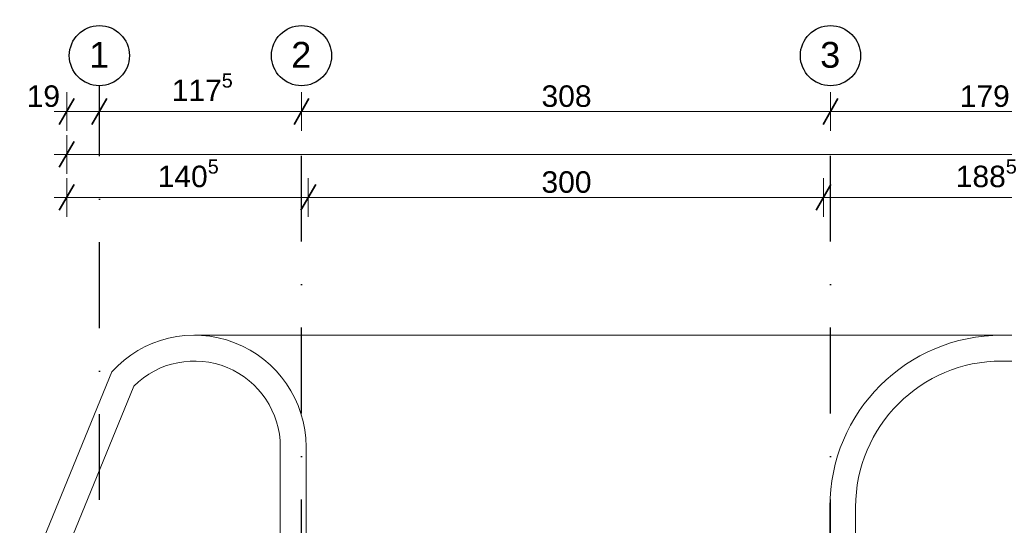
# Model space of a CAD drawing. Header units: millimetres. Extents: x 2016045 to 2079203, y -1576958 to -1542749.
# Tile 90 of 109: x 2023476 to 2029209, y -1552127 to -1549184. Entities that reach past the tile are written whole.
import ezdxf

# ---------------------------------------------------------------- set-up
doc = ezdxf.new("R2010")
doc.units = ezdxf.units.MM
doc.header["$MEASUREMENT"] = 0
doc.linetypes.add('OSIE', pattern=[1000, 500, -250, 0, -250])
doc.linetypes.add('Wipeout_Contour', pattern=[1000, 0, -1000])
doc.layers.add('0 krawęrznik', color=7, linetype='Continuous')
doc.layers.add('Wymiarowanie', color=7, linetype='Continuous')
for name, color, linetype, lineweight, true_color in [('0 krawęrznik_Nr_pióra__12', 7, 'Continuous', 5, 0x9f9f9f), ('OSIE_Nr_pióra__2', 7, 'Continuous', 25, 0x0322fc), ('Wymiarowanie_Nr_pióra__3', 7, 'Continuous', 35, 0x008200)]:
    doc.layers.add(name, color=color, linetype=linetype, lineweight=lineweight, true_color=true_color)
doc.layers.add('Wymiarowanie_Nr_pióra__1', color=7, linetype='Continuous', lineweight=0)
doc.styles.add('GENERATED_STYLE_1', font='arial.ttf')
doc.dimstyles.new('GENERATED_STYLE__1', dxfattribs={"dimtxt": 125, "dimasz": 114, "dimexe": 0.18, "dimexo": 0, "dimgap": 0.09, "dimtad": 1, "dimtih": 1, "dimtoh": 1, "dimdec": 0, "dimlfac": 0.1, "dimzin": 0, "dimdsep": 46, "dimtxsty": 'GENERATED_STYLE_1', "dimblk": 'ARROWHEAD_2', "dimblk1": 'ARROWHEAD_2', "dimblk2": 'ARROWHEAD_2', "dimcen": 0.09, "dimclrd": 7, "dimclre": 7, "dimclrt": 7, "dimadec": 4, "dimazin": 0, "dimtfac": 1, "dimtdec": 4, "dimtmove": 0, "dimatfit": 3, "dimfxl": 0, "dimtolj": 1, "dimtzin": 0, "dimarcsym": 0})

# ---------------------------------------------------------------- blocks, each defined once
blk = doc.blocks.new('Ściana_2', base_point=(2028193.6, -1555870.9))
at = {"color": 254, "linetype": 'Wipeout_Contour', "lineweight": 0, "ltscale": 10219190.78339731}
blk.add_wipeout([(2028343.6, -1552020.9), (2028193.6, -1552020.9), (2028193.6, -1554820.9), (2028343.6, -1554820.9)], dxfattribs=at).dxf.layer = '0 krawęrznik'
at = {"color": 254, "linetype": 'Wipeout_Contour', "lineweight": 0, "ltscale": 10224056.21438224}
blk.add_wipeout([(2028343.6, -1554970.9), (2028193.6, -1554970.9), (2028193.6, -1555870.9), (2028343.6, -1555870.9)], dxfattribs=at).dxf.layer = '0 krawęrznik'
at = {"layer": '0 krawęrznik_Nr_pióra__12', "linetype": 'Continuous', "flags": 128}
for points in [[(2028193.6, -1552020.9), (2028193.6, -1554820.9)], [(2028343.6, -1554820.9), (2028343.6, -1552020.9)], [(2028193.6, -1554970.9), (2028193.6, -1555870.9)], [(2028343.6, -1555870.9), (2028343.6, -1554970.9)], [(2028193.6, -1555870.9), (2028343.6, -1555870.9)]]:
    blk.add_lwpolyline(points, dxfattribs=at)
blk = doc.blocks.new('Ściana_6', base_point=(2025143.6, -1551670.9))
at = {"layer": '0 krawęrznik_Nr_pióra__12', "linetype": 'Continuous'}
for radius, end in [(650, 137.82457), (500, 135)]:
    blk.add_arc((2024493.6, -1551670.9), radius, 0, end, dxfattribs=at)
blk = doc.blocks.new('Ściana_8', base_point=(2029193.6, -1551020.9))
at = {"color": 254, "linetype": 'Wipeout_Contour', "lineweight": 0, "ltscale": 10236457.03081672}
blk.add_wipeout([(2029193.6, -1551170.9), (2041753.6, -1551170.9), (2041753.6, -1551020.9), (2029193.6, -1551020.9)], dxfattribs=at).dxf.layer = '0 krawęrznik'
at = {"layer": '0 krawęrznik_Nr_pióra__12', "linetype": 'Continuous', "flags": 128}
for points in [[(2041753.6, -1551020.9), (2029193.6, -1551020.9)], [(2029193.6, -1551170.9), (2041753.6, -1551170.9)]]:
    blk.add_lwpolyline(points, dxfattribs=at)
blk = doc.blocks.new('Ściana_14', base_point=(2029193.6, -1551020.9))
at = {"layer": '0 krawęrznik_Nr_pióra__12', "linetype": 'Continuous'}
for radius in [1000, 850]:
    blk.add_arc((2029193.6, -1552020.9), radius, 90, 180, dxfattribs=at)
blk = doc.blocks.new('Ściana_20', base_point=(2025143.6, -1555870.9))
at = {"color": 254, "linetype": 'Wipeout_Contour', "lineweight": 0, "ltscale": 10209885.12831657}
blk.add_wipeout([(2025143.6, -1555870.9), (2025143.6, -1551670.9), (2024993.6, -1551670.9), (2024993.6, -1555870.9)], dxfattribs=at).dxf.layer = '0 krawęrznik'
at = {"layer": '0 krawęrznik_Nr_pióra__12', "linetype": 'Continuous', "flags": 128}
for points in [[(2024993.6, -1551670.9), (2024993.6, -1555870.9)], [(2025143.6, -1554820.9), (2025143.6, -1551670.9)], [(2025143.6, -1555870.9), (2025143.6, -1554970.9)], [(2024993.6, -1555870.9), (2025143.6, -1555870.9)]]:
    blk.add_lwpolyline(points, dxfattribs=at)
blk = doc.blocks.new('Ściana_24', base_point=(2022493.6, -1554941.4))
at = {"color": 254, "linetype": 'Wipeout_Contour', "lineweight": 0, "ltscale": 10202749.5581328}
blk.add_wipeout([(2022643.6, -1554970.9), (2024140, -1551317.4), (2024011.9, -1551234.5), (2022493.6, -1554941.4)], dxfattribs=at).dxf.layer = '0 krawęrznik'
at = {"layer": '0 krawęrznik_Nr_pióra__12', "linetype": 'Continuous', "flags": 128}
for points in [[(2024011.9, -1551234.5), (2022493.6, -1554941.4)], [(2022643.6, -1554970.9), (2024140, -1551317.4)]]:
    blk.add_lwpolyline(points, dxfattribs=at)
blk = doc.blocks.new('*D129', base_point=(1682719.6, -1237567.4))
at = {"layer": 'Wymiarowanie_Nr_pióra__1', "linetype": 'Continuous'}
for p, q in [((2023749.9, -1549830.6), (2023749.9, -1549605.6)), ((2023940.2, -1549830.6), (2023940.2, -1549605.6)), ((2023676.5, -1549718.1), (2023749.9, -1549718.1)), ((2023749.9, -1549718.1), (2023940.2, -1549718.1))]:
    blk.add_line(p, q, dxfattribs=at)
at = {"layer": 'Wymiarowanie_Nr_pióra__3', "linetype": 'Continuous'}
for p, q in [((2023793.2, -1549643.1), (2023706.6, -1549793.1)), ((2023983.5, -1549643.1), (2023896.9, -1549793.1))]:
    blk.add_line(p, q, dxfattribs=at)
at = {"layer": 'Wymiarowanie_Nr_pióra__1', "insert": (2023516.8, -1549693.1), "char_height": 125, "attachment_point": 7, "style": 'GENERATED_STYLE_1'}
blk.add_mtext('\\A1;{\\fArial|b0|i0|c238|p38;19}', dxfattribs=at)
blk = doc.blocks.new('ARROWHEAD_2')
at = {"color": 0, "linetype": 'Continuous', "lineweight": 0}
for p, q in [((-0.378, -0.655), (0.378, 0.655)), ((0, 0), (-1, 0))]:
    blk.add_line(p, q, dxfattribs=at)
blk = doc.blocks.new('*D130', base_point=(1682719.6, -1237567.4))
at = {"layer": 'Wymiarowanie_Nr_pióra__1', "linetype": 'Continuous'}
for p, q in [((2023940.2, -1549830.6), (2023940.2, -1549605.6)), ((2025116.9, -1549830.6), (2025116.9, -1549605.6)), ((2023940.2, -1549718.1), (2025116.9, -1549718.1))]:
    blk.add_line(p, q, dxfattribs=at)
at = {"layer": 'Wymiarowanie_Nr_pióra__3', "linetype": 'Continuous'}
for p, q in [((2023983.5, -1549643.1), (2023896.9, -1549793.1)), ((2025160.2, -1549643.1), (2025073.6, -1549793.1))]:
    blk.add_line(p, q, dxfattribs=at)
at = {"layer": 'Wymiarowanie_Nr_pióra__1', "insert": (2024361.3, -1549694.5), "char_height": 125, "attachment_point": 7, "style": 'GENERATED_STYLE_1'}
blk.add_mtext('\\A1;{\\fArial|b0|i0|c238|p38;117\\fArial|b0|i0|c238|p38;\\A1{\\H.66x;\\S5^  ;}}', dxfattribs=at)
blk = doc.blocks.new('*D131', base_point=(1682719.6, -1237567.4))
at = {"layer": 'Wymiarowanie_Nr_pióra__1', "linetype": 'Continuous'}
for p, q in [((2025116.9, -1549830.6), (2025116.9, -1549605.6)), ((2028196.9, -1549830.6), (2028196.9, -1549605.6)), ((2025116.9, -1549718.1), (2028196.9, -1549718.1))]:
    blk.add_line(p, q, dxfattribs=at)
at = {"layer": 'Wymiarowanie_Nr_pióra__3', "linetype": 'Continuous'}
for p, q in [((2025160.2, -1549643.1), (2025073.6, -1549793.1)), ((2028240.2, -1549643.1), (2028153.6, -1549793.1))]:
    blk.add_line(p, q, dxfattribs=at)
at = {"layer": 'Wymiarowanie_Nr_pióra__1', "insert": (2026514.6, -1549693.1), "char_height": 125, "attachment_point": 7, "style": 'GENERATED_STYLE_1'}
blk.add_mtext('\\A1;{\\fArial|b0|i0|c238|p38;308}', dxfattribs=at)
blk = doc.blocks.new('*D132', base_point=(1682719.6, -1237567.4))
at = {"layer": 'Wymiarowanie_Nr_pióra__1', "linetype": 'Continuous'}
for p, q in [((2028196.9, -1549830.6), (2028196.9, -1549605.6)), ((2029986.7, -1549830.6), (2029986.7, -1549605.6)), ((2028196.9, -1549718.1), (2029986.7, -1549718.1))]:
    blk.add_line(p, q, dxfattribs=at)
at = {"layer": 'Wymiarowanie_Nr_pióra__3', "linetype": 'Continuous'}
for p, q in [((2028240.2, -1549643.1), (2028153.6, -1549793.1)), ((2030030, -1549643.1), (2029943.4, -1549793.1))]:
    blk.add_line(p, q, dxfattribs=at)
at = {"layer": 'Wymiarowanie_Nr_pióra__1', "insert": (2028949.5, -1549693.1), "char_height": 125, "attachment_point": 7, "style": 'GENERATED_STYLE_1'}
blk.add_mtext('\\A1;{\\fArial|b0|i0|c238|p38;179}', dxfattribs=at)
blk = doc.blocks.new('*D166', base_point=(1682719.6, -1237567.4))
at = {"layer": 'Wymiarowanie_Nr_pióra__1', "linetype": 'Continuous'}
for p, q in [((2023749.9, -1550330.6), (2023749.9, -1550105.6)), ((2025156.7, -1550330.6), (2025156.7, -1550105.6)), ((2023676.5, -1550218.1), (2023749.9, -1550218.1)), ((2023749.9, -1550218.1), (2025156.7, -1550218.1))]:
    blk.add_line(p, q, dxfattribs=at)
at = {"layer": 'Wymiarowanie_Nr_pióra__3', "linetype": 'Continuous'}
for p, q in [((2023793.2, -1550143.1), (2023706.6, -1550293.1)), ((2025200, -1550143.1), (2025113.4, -1550293.1))]:
    blk.add_line(p, q, dxfattribs=at)
at = {"layer": 'Wymiarowanie_Nr_pióra__1', "insert": (2024279.7, -1550195.2), "char_height": 125, "attachment_point": 7, "style": 'GENERATED_STYLE_1'}
blk.add_mtext('\\A1;{\\fArial|b0|i0|c238|p38;140\\fArial|b0|i0|c238|p38;\\A1{\\H.66x;\\S5^  ;}}', dxfattribs=at)
blk = doc.blocks.new('*D167', base_point=(1682719.6, -1237567.4))
at = {"layer": 'Wymiarowanie_Nr_pióra__1', "linetype": 'Continuous'}
for p, q in [((2025156.7, -1550330.6), (2025156.7, -1550105.6)), ((2028156.7, -1550330.6), (2028156.7, -1550105.6)), ((2025156.7, -1550218.1), (2028156.7, -1550218.1))]:
    blk.add_line(p, q, dxfattribs=at)
at = {"layer": 'Wymiarowanie_Nr_pióra__3', "linetype": 'Continuous'}
for p, q in [((2025200, -1550143.1), (2025113.4, -1550293.1)), ((2028200, -1550143.1), (2028113.4, -1550293.1))]:
    blk.add_line(p, q, dxfattribs=at)
at = {"layer": 'Wymiarowanie_Nr_pióra__1', "insert": (2026514.4, -1550193.1), "char_height": 125, "attachment_point": 7, "style": 'GENERATED_STYLE_1'}
blk.add_mtext('\\A1;{\\fArial|b0|i0|c238|p38;300}', dxfattribs=at)
blk = doc.blocks.new('*D168', base_point=(1682719.6, -1237567.4))
at = {"layer": 'Wymiarowanie_Nr_pióra__1', "linetype": 'Continuous'}
for p, q in [((2028156.7, -1550330.6), (2028156.7, -1550105.6)), ((2030043.9, -1550330.6), (2030043.9, -1550105.6)), ((2028156.7, -1550218.1), (2030043.9, -1550218.1))]:
    blk.add_line(p, q, dxfattribs=at)
at = {"layer": 'Wymiarowanie_Nr_pióra__3', "linetype": 'Continuous'}
for p, q in [((2028200, -1550143.1), (2028113.4, -1550293.1)), ((2030087.2, -1550143.1), (2030000.6, -1550293.1))]:
    blk.add_line(p, q, dxfattribs=at)
at = {"layer": 'Wymiarowanie_Nr_pióra__1', "insert": (2028926.7, -1550195.2), "char_height": 125, "attachment_point": 7, "style": 'GENERATED_STYLE_1'}
blk.add_mtext('\\A1;{\\fArial|b0|i0|c238|p38;188\\fArial|b0|i0|c238|p38;\\A1{\\H.66x;\\S5^  ;}}', dxfattribs=at)
blk = doc.blocks.new('*D178', base_point=(1682719.6, -1237567.4))
at = {"layer": 'Wymiarowanie_Nr_pióra__1', "linetype": 'Continuous'}
for p, q in [((2023749.9, -1550080.6), (2023749.9, -1549855.6)), ((2041502.9, -1550080.6), (2041502.9, -1549855.6)), ((2023676.5, -1549968.1), (2023749.9, -1549968.1)), ((2023749.9, -1549968.1), (2041502.9, -1549968.1)), ((2041502.9, -1549968.1), (2041576.2, -1549968.1))]:
    blk.add_line(p, q, dxfattribs=at)
at = {"layer": 'Wymiarowanie_Nr_pióra__3', "linetype": 'Continuous'}
for p, q in [((2023793.2, -1549893.1), (2023706.6, -1550043.1)), ((2041459.6, -1550043.1), (2041546.2, -1549893.1))]:
    blk.add_line(p, q, dxfattribs=at)
at = {"layer": 'Wymiarowanie_Nr_pióra__1', "insert": (2032436.7, -1549943.1), "char_height": 125, "attachment_point": 7, "style": 'GENERATED_STYLE_1'}
blk.add_mtext('\\A1;{\\fArial|b0|i0|c238|p38;1776}', dxfattribs=at)

msp = doc.modelspace()

# ---------------------------------------------------------------- linework, layer by layer
at = {"layer": 'OSIE_Nr_pióra__2', "linetype": 'Continuous'}
for centre in [(2023940.2, -1549393.1), (2025116.9, -1549393.1), (2028196.9, -1549393.1)]:
    msp.add_circle(centre, 175, dxfattribs=at)

# ---------------------------------------------------------------- block references
at = {"layer": '0 krawęrznik', "color": 253, "lineweight": 5, "true_color": 0x9f9f9f}
for name, p in [('Ściana_6', (2025143.6, -1551670.9)), ('Ściana_8', (2029193.6, -1551020.9)), ('Ściana_2', (2028193.6, -1555870.9))]:
    msp.add_blockref(name, p, dxfattribs=at)

# ---------------------------------------------------------------- texts
at = {"layer": 'OSIE_Nr_pióra__2', "linetype": 'Continuous', "char_height": 150, "attachment_point": 6, "style": 'GENERATED_STYLE_1'}
for s, insert in [('\\A1;{\\fArial|b0|i0|c238|p38;1}', (2023997.2, -1549388.3)), ('\\A1;{\\fArial|b0|i0|c238|p38;2}', (2025173.8, -1549388.2)), ('\\A1;{\\fArial|b0|i0|c238|p38;3}', (2028253.8, -1549389.5))]:
    msp.add_mtext(s, dxfattribs=dict(at, insert=insert))

# ---------------------------------------------------------------- dimensions: what is measured, and where the dimension line sits
at = {"layer": 'Wymiarowanie', "linetype": 'Continuous'}
for base, p1, p2, picture, middle in [((2025116.9, -1549718.1), (2023940.2, -1549568.1), (2025116.9, -1549568.1), '*D130', (2024622.4, -1549630.6)), ((2028196.9, -1549718.1), (2025116.9, -1549568.1), (2028196.9, -1549568.1), '*D131', (2026656.9, -1549630.6)), ((2029986.7, -1549718.1), (2028196.9, -1549568.1), (2029986.7, -1549568.1), '*D132', (2029091.8, -1549630.6))]:
    dim = msp.add_linear_dim(base=base, p1=p1, p2=p2, dimstyle='GENERATED_STYLE__1', dxfattribs=at)
    dim.commit()
    dim.dimension.update_dxf_attribs({"geometry": picture, "text_midpoint": middle, "dimtype": 160})

# ---------------------------------------------------------------- next in the draw order: linework, layer by layer
at = {"layer": '0 krawęrznik_Nr_pióra__12', "linetype": 'Continuous'}
msp.add_line((2024493.6, -1551020.9), (2029343.6, -1551020.9), dxfattribs=at)
at = {"layer": 'OSIE_Nr_pióra__2', "linetype": 'OSIE'}
msp.add_line((2028196.9, -1556476.5), (2028196.9, -1549568.1), dxfattribs=at)

# ---------------------------------------------------------------- next in the draw order: block references
at = {"layer": '0 krawęrznik', "color": 253, "lineweight": 5, "true_color": 0x9f9f9f}
for name, p in [('Ściana_14', (2029193.6, -1551020.9)), ('Ściana_24', (2022493.6, -1554941.4)), ('Ściana_20', (2025143.6, -1555870.9))]:
    msp.add_blockref(name, p, dxfattribs=at)

# ---------------------------------------------------------------- next in the draw order: dimensions: what is measured, and where the dimension line sits
at = {"layer": 'Wymiarowanie', "linetype": 'Continuous'}
dim = msp.add_linear_dim(base=(2030043.9, -1550218.1), p1=(2028156.7, -1555870.9), p2=(2030043.9, -1555870.9), dimstyle='GENERATED_STYLE__1', dxfattribs=at)
dim.commit()
dim.dimension.update_dxf_attribs({"geometry": '*D168', "text_midpoint": (2029194.1, -1550130.6), "dimtype": 160})

# ---------------------------------------------------------------- next in the draw order: linework, layer by layer
at = {"layer": 'OSIE_Nr_pióra__2', "linetype": 'OSIE'}
for p, q in [((2023940.2, -1572981.5), (2023940.2, -1549568.1)), ((2025116.9, -1556476.5), (2025116.9, -1549568.1))]:
    msp.add_line(p, q, dxfattribs=at)

# ---------------------------------------------------------------- next in the draw order: dimensions: what is measured, and where the dimension line sits
at = {"layer": 'Wymiarowanie', "linetype": 'Continuous'}
for base, p1, p2, picture, middle in [((2023940.2, -1549718.1), (2023749.9, -1555870.9), (2023940.2, -1549568.1), '*D129', (2023611.7, -1549630.6)), ((2025156.7, -1550218.1), (2023749.9, -1555870.9), (2025156.7, -1555870.9), '*D166', (2024547.1, -1550130.6)), ((2028156.7, -1550218.1), (2025156.7, -1555870.9), (2028156.7, -1555870.9), '*D167', (2026656.7, -1550130.6))]:
    dim = msp.add_linear_dim(base=base, p1=p1, p2=p2, dimstyle='GENERATED_STYLE__1', dxfattribs=at)
    dim.commit()
    dim.dimension.update_dxf_attribs({"geometry": picture, "text_midpoint": middle, "dimtype": 160})
dim = msp.add_linear_dim(base=(2041502.9, -1549968.1), p1=(2023749.9, -1555870.9), p2=(2041502.9, -1552270.9), text='1776', dimstyle='GENERATED_STYLE__1', dxfattribs=at)
dim.commit()
dim.dimension.update_dxf_attribs({"geometry": '*D178', "text_midpoint": (2032626.4, -1549880.6), "dimtype": 160})

doc.saveas('drawing.dxf')
